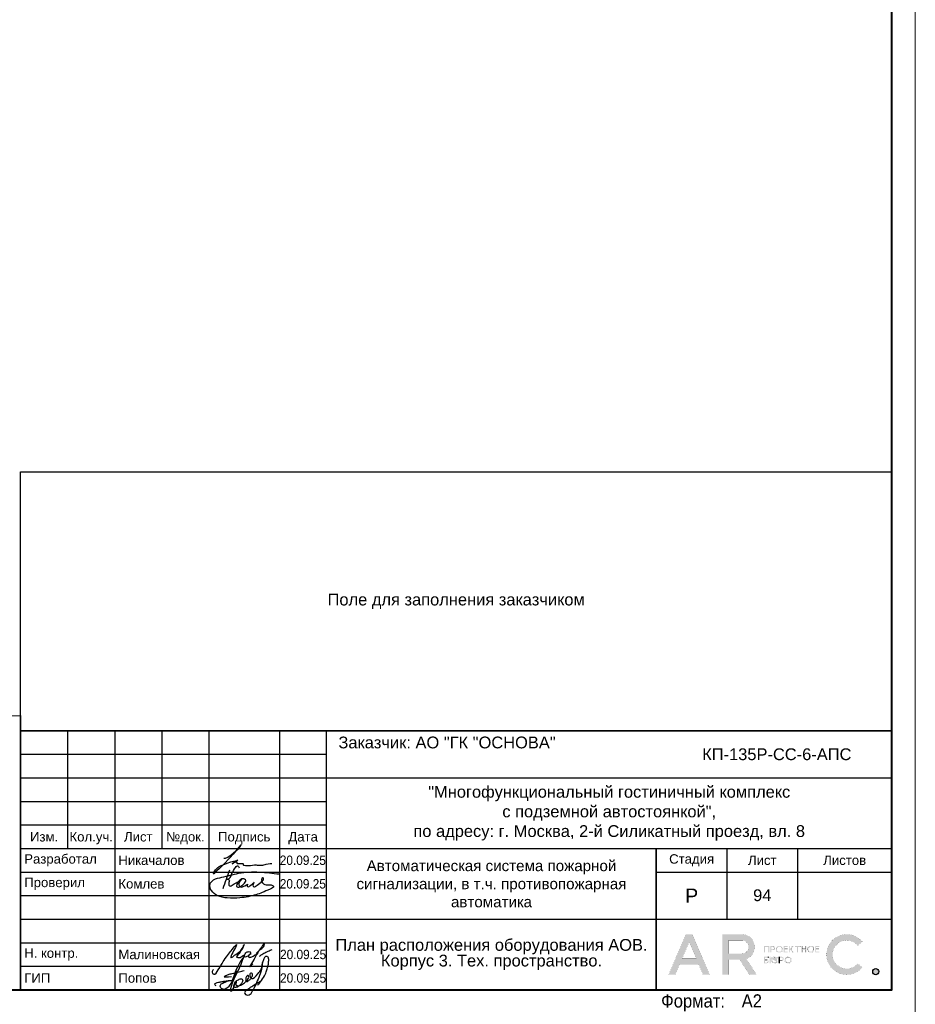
# Model space of a CAD drawing. Header units: millimetres. Extents: x -195178 to 1761886, y 140622 to 301105.
# Tile 103 of 131: x 1059590 to 1078609, y 224498 to 245401. Entities that reach past the tile are written whole.
import ezdxf
from ezdxf.enums import TextEntityAlignment as Align

# ---------------------------------------------------------------- set-up
doc = ezdxf.new("R2010")
doc.units = ezdxf.units.MM
doc.layers.get('Defpoints').update_dxf_attribs({"color": 252})
for name, color, linetype, lineweight in [('DB CP Оформление', 7, 'Continuous', 25), ('Охрана входов', 252, 'Continuous', 30), ('Рамка', 7, 'Continuous', 18)]:
    doc.layers.add(name, color=color, linetype=linetype, lineweight=lineweight)
doc.layers.add('DB CP Подписи', color=7, linetype='Continuous', lineweight=25, true_color=0x0a45f5)
doc.layers.add('Автоматика', color=1, linetype='Continuous')
doc.layers.add('формат', color=250, linetype='Continuous')
doc.styles.add('Arial', font='arial.ttf', dxfattribs={"width": 0.9, "height": 699.9999999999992})
doc.styles.add('CP.Text', font='arial.ttf')
doc.styles.add('CP.Text дата', font='arial.ttf', dxfattribs={"width": 0.9})

# ---------------------------------------------------------------- blocks, each defined once
blk = doc.blocks.new('*U29')
at = {"color": 0, "lineweight": 0}
blk.add_lwpolyline([(-594, 4.393872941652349e-15), (6.661338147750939e-14, 6.661338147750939e-14), (3.331937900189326e-14, 420.0000000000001), (-594.0000000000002, 420.0000000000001)], close=True, dxfattribs=at)
at = {"lineweight": 40}
blk.add_lwpolyline([(-574, 5.000000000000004), (-4.999999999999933, 5.000000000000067), (-4.999999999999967, 415.0000000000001), (-574.0000000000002, 415.0000000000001)], close=True, dxfattribs=at)
at = {"style": 'Arial', "width": 0.9}
blk.add_text('Формат:', height=2.8, dxfattribs=at).set_placement((-53.97311837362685, 1.250000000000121))
at = {"style": 'Arial', "width": 0.9, "flags": 8}
blk.add_attdef('FORMAT', (-36.87188609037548, 1.257088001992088), '', height=2.8, dxfattribs=at)
blk = doc.blocks.new('Попов')
at = {"layer": 'DB CP Подписи', "color": 160, "true_color": 0x0a45f5}
for points in [[(7.394956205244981, 7.032094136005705), (4.284556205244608, 0.8400941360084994), (3.982156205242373, 0.4944941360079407), (3.665356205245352, 0.2583778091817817), (3.190156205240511, 0.09837780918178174), (2.801356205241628, 0.2064941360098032), (2.509696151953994, 0.451294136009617), (2.383756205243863, 0.7680941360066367), (2.429696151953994, 0.9984941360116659), (2.62855620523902, 1.243294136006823), (3.319756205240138, 1.603294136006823), (3.895756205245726, 1.848094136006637), (4.370956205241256, 1.992094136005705), (4.918156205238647, 1.992094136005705)], [(7.394956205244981, 7.032094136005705), (6.962956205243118, 6.427294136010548), (4.918156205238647, 1.992094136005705)], [(8.094156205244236, 0.03369413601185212), (8.828556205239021, 0.5520941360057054), (9.980556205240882, 1.272094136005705), (10.85895620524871, 1.761694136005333), (10.41255620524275, 1.084894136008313), (11.57895620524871, 2.611294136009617), (12.16935620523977, 3.84969413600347), (12.471756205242, 4.713694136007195), (12.629696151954, 5.419294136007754), (12.689696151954, 6.2400941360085), (12.54375620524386, 6.945694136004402), (12.34215620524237, 7.075294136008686), (12.03975620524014, 7.075294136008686), (11.64969615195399, 6.6000941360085), (11.379696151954, 5.779294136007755), (11.21895620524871, 4.728094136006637), (10.72935620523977, 3.014494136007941), (9.418956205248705, 0.0336941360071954)], [(5.979696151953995, 4.069175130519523), (4.859696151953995, -0.1216221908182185), (5.311356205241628, 0.624094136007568), (5.311356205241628, 0.8688941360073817), (5.624396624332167, 1.697142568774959), (6.247356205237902, 2.150494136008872), (6.650556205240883, 2.323294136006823), (6.909756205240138, 2.323294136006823), (7.125756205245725, 2.150494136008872), (7.125756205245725, 1.747294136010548), (6.82335620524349, 1.243294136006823), (6.333756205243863, 0.7968941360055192), (5.714556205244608, 0.5088941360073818), (5.412156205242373, 0.5952941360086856), (5.49855620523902, 1.286494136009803), (5.817585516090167, 1.879286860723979), (5.714556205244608, 1.286494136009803), (5.829756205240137, 0.9552941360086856), (6.146556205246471, 0.8832941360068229), (6.794556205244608, 1.012894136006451), (7.528956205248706, 1.459294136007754), (8.119356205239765, 2.064094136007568), (8.407356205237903, 2.510494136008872), (8.407356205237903, 2.899294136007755), (8.320956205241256, 3.028894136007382), (8.090556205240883, 2.956894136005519), (7.816956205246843, 2.366494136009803), (7.816956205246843, 1.963294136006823), (7.989756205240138, 1.776094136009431), (8.364156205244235, 1.891294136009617), (8.82495620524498, 2.323294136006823), (9.055356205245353, 2.697694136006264), (9.271356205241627, 3.302494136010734), (9.012156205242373, 3.561694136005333), (8.882556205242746, 3.561694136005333), (8.709696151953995, 3.3600941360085), (8.709696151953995, 2.978377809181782), (9.039696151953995, 2.408377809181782), (10.349696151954, 3.378377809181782), (11.11969615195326, 4.410259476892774), (11.27818451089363, 5.133235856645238), (11.35539592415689, 5.654323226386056), (11.38831620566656, 5.819447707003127), (11.35539592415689, 5.654323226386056)], [(3.521356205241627, 2.971294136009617), (3.294445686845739, 2.859738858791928), (4.789696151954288, 2.859738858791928)], [(3.521356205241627, 2.971294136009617), (4.126156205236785, 3.244894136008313), (4.932556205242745, 3.475294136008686), (6.444556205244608, 3.835294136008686), (7.495756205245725, 4.080094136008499)], [(1.534156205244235, 0.8688941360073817), (1.303756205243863, 1.041694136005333), (1.217356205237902, 1.214494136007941), (1.447756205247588, 1.416094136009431), (2.038156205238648, 1.603294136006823), (2.815756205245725, 1.761694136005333), (3.506956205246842, 1.876894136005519), (4.357209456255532, 1.989153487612), (4.918156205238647, 1.992094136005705)]]:
    blk.add_spline(points, degree=3, dxfattribs=at)
at = {"layer": 'DB CP Подписи'}
blk.add_spline([(8.094156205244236, 0.03369413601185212), (7.791756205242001, -0.2544480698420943), (7.618956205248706, -0.4847058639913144), (7.618956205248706, -0.8015058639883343), (7.950156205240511, -1.060705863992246), (8.569356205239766, -1.060705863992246), (8.943756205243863, -0.7583058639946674), (9.116556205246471, -0.4991058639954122), (9.418956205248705, 0.0336941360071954)], degree=3, dxfattribs=at)
blk = doc.blocks.new('A$Cf51998ab')
at = {"layer": 'DB CP Подписи'}
for points in [[(2.024743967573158, 7.175397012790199), (0.02474396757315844, 3.175397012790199), (2.524743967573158, 0.1753970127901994), (9.524743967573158, 6.675397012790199), (17.02474396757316, 19.1753970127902), (23.52474396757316, 28.6753970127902), (29.02474396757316, 35.6753970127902), (35.52474396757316, 43.6753970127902), (36.52474396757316, 44.6753970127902), (30.02474396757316, 30.6753970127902), (28.52474396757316, 26.1753970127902), (28.52474396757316, 25.1753970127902), (31.52474396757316, 26.6753970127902), (36.02474396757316, 30.1753970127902), (43.52474396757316, 36.1753970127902), (45.52474396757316, 39.1753970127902), (47.52474396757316, 42.6753970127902), (47.52474396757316, 43.1753970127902), (48.02474396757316, 44.1753970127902), (40.52474396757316, 31.1753970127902), (37.52474396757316, 25.6753970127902), (40.52474396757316, 25.1753970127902), (47.02474396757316, 28.6753970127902), (47.52474396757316, 29.1753970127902)], [(66.52474396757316, 31.6753970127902), (75.02474396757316, 39.1753970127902), (79.02474396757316, 43.6753970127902), (79.52474396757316, 46.6753970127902), (75.02474396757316, 41.6753970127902), (69.02474396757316, 32.6753970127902), (61.02474396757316, 18.6753970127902), (57.02474396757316, 11.6753970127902), (61.52474396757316, 15.6753970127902)], [(57.52474396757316, 34.1753970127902), (54.52474396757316, 34.1753970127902), (50.02474396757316, 31.1753970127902), (49.52474396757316, 26.1753970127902), (54.02474396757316, 27.6753970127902), (56.02474396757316, 29.1753970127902), (58.02474396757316, 33.1753970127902), (57.52474396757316, 34.1753970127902)], [(59.02474396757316, 30.6753970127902), (55.49455854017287, 28.71229258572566), (55.52474396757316, 25.6753970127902), (57.52474396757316, 25.6753970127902), (62.02474396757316, 27.6753970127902), (65.02474396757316, 29.6753970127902), (65.52474396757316, 30.1753970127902)], [(71.80259313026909, 27.23596012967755), (75.18207571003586, 30.02247973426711), (81.43411698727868, 33.40007838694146), (87.77064376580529, 36.27103771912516), (91.06563812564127, 37.45319772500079)]]:
    blk.add_spline(points, degree=3, dxfattribs=at)
blk = doc.blocks.new('Лого')
at = {"layer": 'DB CP Оформление'}
h = blk.add_hatch(color=0, dxfattribs=at)
edge = h.paths.add_edge_path()
edge.add_line((-3.149615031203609, 491.8564630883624), (-2.145539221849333, 491.0307320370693))
edge.add_arc((-5.466713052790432, 493.7619962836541), 4.300000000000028, 39.43316774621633, 320.5668322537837, ccw=False)
edge.add_line((-2.145539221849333, 496.4932605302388), (-3.149615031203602, 495.6675294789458))
edge.add_arc((-5.466713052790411, 493.7619962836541), 3.000000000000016, 39.43316774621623, 320.5668322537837)
edge = h.paths.add_edge_path()
edge.add_arc((0.7039796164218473, 490.1453402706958), 0.65, 0, 360)
h.paths.add_polyline_path([(-38.91856638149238, 496.3972109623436), (-37.43639440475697, 492.9290438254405), (-40.40073835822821, 492.9290438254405)], flags=16)
edge = h.paths.add_edge_path(flags=16)
edge.add_line((-30.56831019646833, 493.9825875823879), (-27.63778042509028, 493.9825875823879))
edge.add_arc((-27.63778042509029, 495.2825875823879), 1.299999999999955, 270.0000000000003, 360.0000000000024)
edge.add_line((-26.33778042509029, 495.2825875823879), (-26.33778042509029, 495.4512324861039))
edge.add_arc((-27.63778042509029, 495.4512324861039), 1.300000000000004, 359.9999999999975, 449.9999999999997)
edge.add_line((-27.63778042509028, 496.7512324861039), (-30.56831019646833, 496.7512324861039))
edge.add_line((-30.56831019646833, 496.7512324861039), (-30.56831019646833, 493.9825875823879))
h.paths.add_polyline_path([(-35.9689509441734, 489.4953402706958), (-36.88082038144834, 491.6290438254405), (-40.956312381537, 491.6290438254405), (-41.8681818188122, 489.4953402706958), (-43.28192242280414, 489.4953402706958), (-39.6254366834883, 498.0512324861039), (-38.21169607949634, 498.0512324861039), (-34.55521034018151, 489.4953402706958)])
edge = h.paths.add_edge_path()
edge.add_line((-30.56831019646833, 489.4953402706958), (-31.86831019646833, 489.4953402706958))
edge.add_line((-31.86831019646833, 489.4953402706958), (-31.86831019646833, 498.0512324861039))
edge.add_line((-31.86831019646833, 498.0512324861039), (-27.63778042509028, 498.0512324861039))
edge.add_arc((-27.63778042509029, 495.4512324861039), 2.600000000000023, 0, 89.99999999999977, ccw=False)
edge.add_line((-25.03778042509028, 495.4512324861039), (-25.03778042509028, 495.2825875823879))
edge.add_arc((-27.63778042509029, 495.2825875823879), 2.600000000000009, -70.23716168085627, 0, ccw=False)
edge.add_line((-26.75864866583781, 492.8357268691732), (-24.6131234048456, 489.4953402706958))
edge.add_line((-24.6131234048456, 489.4953402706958), (-26.15818166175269, 489.4953402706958))
edge.add_line((-26.15818166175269, 489.4953402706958), (-28.20534579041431, 492.6825875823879))
edge.add_line((-28.20534579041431, 492.6825875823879), (-30.56831019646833, 492.6825875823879))
edge.add_line((-30.56831019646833, 492.6825875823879), (-30.56831019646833, 489.4953402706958))
edge = h.paths.add_edge_path(flags=16)
edge.add_line((-21.27053753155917, 492.6928723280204), (-21.27053753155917, 492.5228723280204))
edge.add_arc((-20.82053753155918, 492.5228723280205), 0.4499999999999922, 180.0000000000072, 270.0000000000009)
edge.add_line((-20.82053753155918, 492.0728723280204), (-20.69150461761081, 492.0728723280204))
edge.add_arc((-20.6915046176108, 492.5228723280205), 0.4500000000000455, 269.9999999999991, 359.9999999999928)
edge.add_line((-20.24150461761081, 492.5228723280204), (-20.24150461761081, 492.6928723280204))
edge.add_arc((-20.69150461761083, 492.6928723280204), 0.4500000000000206, 0, 89.99999999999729)
edge.add_line((-20.69150461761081, 493.1428723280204), (-20.82053753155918, 493.1428723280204))
edge.add_arc((-20.82053753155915, 492.6928723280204), 0.4500000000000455, 90.00000000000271, 180)
edge = h.paths.add_edge_path(flags=17)
edge.add_line((-21.62964566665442, 491.9228723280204), (-21.62964566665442, 492.5328723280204))
edge.add_line((-21.62964566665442, 492.5328723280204), (-21.45053753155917, 492.5328723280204))
edge.add_line((-21.45053753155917, 492.5328723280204), (-21.45053753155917, 492.5228723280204))
edge.add_arc((-20.85053753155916, 492.5228723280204), 0.6000000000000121, 180, 269.999999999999)
edge.add_line((-20.85053753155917, 491.9228723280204), (-20.66150461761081, 491.9228723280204))
edge.add_arc((-20.66150461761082, 492.5228723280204), 0.6000000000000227, 270.000000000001, 360)
edge.add_line((-20.06150461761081, 492.5228723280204), (-20.06150461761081, 492.6928723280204))
edge.add_arc((-20.66150461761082, 492.6928723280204), 0.6000000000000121, 0, 89.99999999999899)
edge.add_line((-20.66150461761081, 493.2928723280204), (-20.85053753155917, 493.2928723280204))
edge.add_arc((-20.85053753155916, 492.6928723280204), 0.6000000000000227, 90.00000000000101, 180)
edge.add_line((-21.45053753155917, 492.6928723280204), (-21.45053753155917, 492.6828723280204))
edge.add_line((-21.45053753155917, 492.6828723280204), (-21.62964566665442, 492.6828723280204))
edge.add_line((-21.62964566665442, 492.6828723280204), (-21.62964566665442, 493.2928723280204))
edge.add_line((-21.62964566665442, 493.2928723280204), (-21.80964566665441, 493.2928723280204))
edge.add_line((-21.80964566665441, 493.2928723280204), (-21.80964566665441, 491.9228723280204))
edge.add_line((-21.80964566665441, 491.9228723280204), (-21.62964566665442, 491.9228723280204))
edge = h.paths.add_edge_path(flags=16)
edge.add_line((-18.44160413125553, 492.6928723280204), (-18.44160413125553, 492.5228723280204))
edge.add_arc((-17.99160413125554, 492.5228723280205), 0.4499999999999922, 180.0000000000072, 270.0000000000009)
edge.add_line((-17.99160413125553, 492.0728723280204), (-17.86257121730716, 492.0728723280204))
edge.add_arc((-17.86257121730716, 492.5228723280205), 0.4500000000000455, 269.9999999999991, 359.9999999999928)
edge.add_line((-17.41257121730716, 492.5228723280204), (-17.41257121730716, 492.6928723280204))
edge.add_arc((-17.86257121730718, 492.6928723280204), 0.4500000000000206, 0, 89.99999999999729)
edge.add_line((-17.86257121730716, 493.1428723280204), (-17.99160413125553, 493.1428723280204))
edge.add_arc((-17.99160413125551, 492.6928723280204), 0.4500000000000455, 90.00000000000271, 180)
edge = h.paths.add_edge_path()
edge.add_line((-18.62160413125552, 492.6928723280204), (-18.62160413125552, 492.5228723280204))
edge.add_arc((-18.02160413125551, 492.5228723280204), 0.6000000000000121, 180, 269.999999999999)
edge.add_line((-18.02160413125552, 491.9228723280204), (-17.83257121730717, 491.9228723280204))
edge.add_arc((-17.83257121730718, 492.5228723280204), 0.6000000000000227, 270.000000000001, 360)
edge.add_line((-17.23257121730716, 492.5228723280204), (-17.23257121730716, 492.6928723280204))
edge.add_arc((-17.83257121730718, 492.6928723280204), 0.6000000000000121, 0, 89.99999999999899)
edge.add_line((-17.83257121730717, 493.2928723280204), (-18.02160413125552, 493.2928723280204))
edge.add_arc((-18.02160413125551, 492.6928723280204), 0.6000000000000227, 90.00000000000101, 180)
edge = h.paths.add_edge_path(flags=16)
edge.add_line((-13.61226025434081, 494.9777851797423), (-13.61226025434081, 494.8077851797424))
edge.add_arc((-13.16226025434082, 494.8077851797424), 0.4499999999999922, 180.0000000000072, 270.0000000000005)
edge.add_line((-13.16226025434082, 494.3577851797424), (-13.03322734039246, 494.3577851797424))
edge.add_arc((-13.03322734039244, 494.8077851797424), 0.4500000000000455, 269.9999999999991, 359.9999999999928)
edge.add_line((-12.58322734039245, 494.8077851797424), (-12.58322734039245, 494.9777851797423))
edge.add_arc((-13.03322734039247, 494.9777851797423), 0.4500000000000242, 0, 89.99999999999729)
edge.add_line((-13.03322734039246, 495.4277851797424), (-13.16226025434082, 495.4277851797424))
edge.add_arc((-13.16226025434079, 494.9777851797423), 0.4500000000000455, 90.00000000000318, 180)
edge = h.paths.add_edge_path()
edge.add_line((-13.79226025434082, 494.9777851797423), (-13.79226025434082, 494.8077851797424))
edge.add_arc((-13.19226025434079, 494.8077851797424), 0.6000000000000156, 180, 269.9999999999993)
edge.add_line((-13.19226025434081, 494.2077851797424), (-13.00322734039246, 494.2077851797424))
edge.add_arc((-13.00322734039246, 494.8077851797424), 0.6000000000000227, 270.000000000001, 360)
edge.add_line((-12.40322734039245, 494.8077851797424), (-12.40322734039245, 494.9777851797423))
edge.add_arc((-13.00322734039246, 494.9777851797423), 0.6000000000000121, 0, 89.99999999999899)
edge.add_line((-13.00322734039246, 495.5777851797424), (-13.19226025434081, 495.5777851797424))
edge.add_arc((-13.19226025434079, 494.9777851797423), 0.6000000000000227, 90.00000000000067, 180)
edge = h.paths.add_edge_path(flags=16)
edge.add_line((-20.28705089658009, 494.9777851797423), (-20.28705089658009, 494.8077851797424))
edge.add_arc((-19.8370508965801, 494.8077851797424), 0.4499999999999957, 180.0000000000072, 270.0000000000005)
edge.add_line((-19.83705089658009, 494.3577851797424), (-19.70801798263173, 494.3577851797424))
edge.add_arc((-19.70801798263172, 494.8077851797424), 0.4500000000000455, 269.9999999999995, 359.9999999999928)
edge.add_line((-19.25801798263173, 494.8077851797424), (-19.25801798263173, 494.9777851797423))
edge.add_arc((-19.70801798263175, 494.9777851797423), 0.4500000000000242, 0, 89.99999999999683)
edge.add_line((-19.70801798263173, 495.4277851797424), (-19.83705089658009, 495.4277851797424))
edge.add_arc((-19.83705089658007, 494.9777851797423), 0.4500000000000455, 90.00000000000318, 180)
edge = h.paths.add_edge_path()
edge.add_line((-20.46705089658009, 494.9777851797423), (-20.46705089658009, 494.8077851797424))
edge.add_arc((-19.86705089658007, 494.8077851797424), 0.6000000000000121, 180, 269.999999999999)
edge.add_line((-19.86705089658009, 494.2077851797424), (-19.67801798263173, 494.2077851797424))
edge.add_arc((-19.67801798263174, 494.8077851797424), 0.6000000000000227, 270.000000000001, 360)
edge.add_line((-19.07801798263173, 494.8077851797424), (-19.07801798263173, 494.9777851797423))
edge.add_arc((-19.67801798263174, 494.9777851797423), 0.6000000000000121, 0, 89.99999999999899)
edge.add_line((-19.67801798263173, 495.5777851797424), (-19.86705089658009, 495.5777851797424))
edge.add_arc((-19.86705089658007, 494.9777851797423), 0.6000000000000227, 90.00000000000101, 180)
edge = h.paths.add_edge_path(flags=16)
edge.add_arc((-19.22667760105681, 492.7878723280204), 0.1800000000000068, 270.0000000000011, 360)
edge.add_line((-19.04667760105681, 492.7878723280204), (-19.0466776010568, 492.9328723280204))
edge.add_arc((-19.22667760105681, 492.9328723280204), 0.1800000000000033, 0, 89.99999999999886)
edge.add_line((-19.2266776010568, 493.1128723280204), (-19.63443714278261, 493.1128723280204))
edge.add_line((-19.63443714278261, 493.1128723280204), (-19.6344371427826, 492.6078723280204))
edge.add_line((-19.6344371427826, 492.6078723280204), (-19.22667760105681, 492.6078723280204))
edge = h.paths.add_edge_path()
edge.add_line((-19.63443714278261, 491.9228723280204), (-19.81443714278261, 491.9228723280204))
edge.add_line((-19.81443714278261, 491.9228723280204), (-19.81443714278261, 493.2928723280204))
edge.add_line((-19.81443714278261, 493.2928723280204), (-19.2266776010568, 493.2928723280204))
edge.add_arc((-19.2266776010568, 492.9328723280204), 0.3600000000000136, 0, 89.99999999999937, ccw=False)
edge.add_line((-18.8666776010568, 492.9328723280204), (-18.86667760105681, 492.7878723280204))
edge.add_arc((-19.22667760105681, 492.7878723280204), 0.3600000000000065, -89.99999999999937, 0, ccw=False)
edge.add_line((-19.22667760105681, 492.4278723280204), (-19.63443714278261, 492.4278723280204))
edge.add_line((-19.63443714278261, 492.4278723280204), (-19.63443714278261, 491.9228723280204))
edge = h.paths.add_edge_path(flags=16)
edge.add_line((-22.41432519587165, 492.0728723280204), (-22.81592550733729, 492.0728723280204))
edge.add_line((-22.81592550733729, 492.0728723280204), (-22.81592550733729, 492.5700955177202))
edge.add_line((-22.81592550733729, 492.5700955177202), (-22.41432519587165, 492.5700955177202))
edge.add_arc((-22.41432519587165, 492.3900955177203), 0.17999999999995, -1.807620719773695e-11, 89.99999999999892, ccw=False)
edge.add_line((-22.23432519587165, 492.3900955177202), (-22.23432519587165, 492.2528723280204))
edge.add_arc((-22.41432519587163, 492.2528723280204), 0.1799999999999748, -90.00000000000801, 0, ccw=False)
h.paths.add_polyline_path([(-16.95626591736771, 495.5777851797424), (-17.51223811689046, 494.9677851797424), (-17.55459530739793, 494.9677851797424), (-17.55459530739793, 495.5777851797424), (-17.73459530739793, 495.5777851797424), (-17.73459530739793, 494.2077851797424), (-17.55459530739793, 494.2077851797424), (-17.55459530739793, 494.8177851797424), (-17.47826675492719, 494.8177851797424), (-16.92229455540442, 494.2077851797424), (-16.67874821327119, 494.2077851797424), (-17.32006333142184, 494.9114214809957), (-16.71271957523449, 495.5777851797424)])
edge = h.paths.add_edge_path()
edge.add_line((-22.10894538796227, 493.1128723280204), (-22.8159255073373, 493.1128723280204))
edge.add_line((-22.8159255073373, 493.1128723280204), (-22.81592550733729, 492.7200955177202))
edge.add_line((-22.81592550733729, 492.7200955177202), (-22.41432519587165, 492.7200955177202))
edge.add_arc((-22.41432519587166, 492.3600955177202), 0.3600000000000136, 0, 89.99999999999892, ccw=False)
edge.add_line((-22.05432519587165, 492.3600955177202), (-22.05432519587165, 492.2828723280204))
edge.add_arc((-22.41432519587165, 492.2828723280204), 0.3600000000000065, -89.99999999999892, 0, ccw=False)
edge.add_line((-22.41432519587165, 491.9228723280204), (-23.01592550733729, 491.9228723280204))
edge.add_line((-23.01592550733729, 491.9228723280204), (-23.01592550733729, 493.2928723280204))
edge.add_line((-23.01592550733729, 493.2928723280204), (-22.10894538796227, 493.2928723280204))
edge.add_line((-22.10894538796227, 493.2928723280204), (-22.10894538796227, 493.1128723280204))
h.paths.add_polyline_path([(-15.99401623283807, 495.3977851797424), (-16.45775531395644, 495.3977851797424), (-16.45775531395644, 495.5777851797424), (-15.35027715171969, 495.5777851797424), (-15.35027715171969, 495.3977851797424), (-15.81401623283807, 495.3977851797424), (-15.81401623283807, 494.2077851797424), (-15.99401623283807, 494.2077851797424)])
h.paths.add_polyline_path([(-14.219327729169, 494.9827851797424), (-14.219327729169, 495.5777851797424), (-14.039327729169, 495.5777851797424), (-14.039327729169, 494.2077851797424), (-14.219327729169, 494.2077851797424), (-14.219327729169, 494.8027851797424), (-14.92320967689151, 494.8027851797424), (-14.92320967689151, 494.2077851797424), (-15.10320967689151, 494.2077851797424), (-15.10320967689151, 495.5777851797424), (-14.92320967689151, 495.5777851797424), (-14.92320967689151, 494.9827851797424)])
h.paths.add_polyline_path([(-11.97615986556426, 494.8027851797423), (-11.97615986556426, 494.3877851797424), (-11.30687213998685, 494.3877851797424), (-11.30687213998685, 494.2077851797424), (-12.15615986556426, 494.2077851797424), (-12.15615986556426, 495.5777851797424), (-11.30687213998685, 495.5777851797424), (-11.30687213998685, 495.3977851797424), (-11.97615986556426, 495.3977851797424), (-11.97615986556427, 494.9827851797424), (-11.34484040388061, 494.9827851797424), (-11.34484040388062, 494.8027851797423)])
edge = h.paths.add_edge_path(flags=16)
edge.add_arc((-21.07411837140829, 495.0727851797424), 0.1800000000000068, 270.0000000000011, 360)
edge.add_line((-20.89411837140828, 495.0727851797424), (-20.89411837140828, 495.2177851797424))
edge.add_arc((-21.07411837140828, 495.2177851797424), 0.1800000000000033, 0, 89.99999999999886)
edge.add_line((-21.07411837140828, 495.3977851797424), (-21.48187791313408, 495.3977851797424))
edge.add_line((-21.48187791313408, 495.3977851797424), (-21.48187791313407, 494.8927851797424))
edge.add_line((-21.48187791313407, 494.8927851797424), (-21.07411837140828, 494.8927851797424))
h.paths.add_polyline_path([(-22.81592550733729, 494.2077851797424), (-23.01592550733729, 494.2077851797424), (-23.01592550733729, 495.5777851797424), (-21.90894538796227, 495.5777851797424), (-21.90894538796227, 494.2077851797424), (-22.10894538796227, 494.2077851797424), (-22.10894538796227, 495.3977851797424), (-22.81592550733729, 495.3977851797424)])
h.paths.add_polyline_path([(-18.65095050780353, 494.8027851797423), (-18.65095050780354, 494.3877851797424), (-17.98166278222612, 494.3877851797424), (-17.98166278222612, 494.2077851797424), (-18.83095050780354, 494.2077851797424), (-18.83095050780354, 495.5777851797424), (-17.98166278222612, 495.5777851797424), (-17.98166278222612, 495.3977851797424), (-18.65095050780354, 495.3977851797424), (-18.65095050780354, 494.9827851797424), (-18.01963104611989, 494.9827851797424), (-18.01963104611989, 494.8027851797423)])
edge = h.paths.add_edge_path()
edge.add_line((-21.48187791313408, 494.2077851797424), (-21.66187791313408, 494.2077851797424))
edge.add_line((-21.66187791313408, 494.2077851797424), (-21.66187791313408, 495.5777851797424))
edge.add_line((-21.66187791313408, 495.5777851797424), (-21.07411837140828, 495.5777851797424))
edge.add_arc((-21.07411837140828, 495.2177851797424), 0.3600000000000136, 0, 89.99999999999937, ccw=False)
edge.add_line((-20.71411837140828, 495.2177851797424), (-20.71411837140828, 495.0727851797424))
edge.add_arc((-21.07411837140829, 495.0727851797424), 0.3600000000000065, -89.99999999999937, 0, ccw=False)
edge.add_line((-21.07411837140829, 494.7127851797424), (-21.48187791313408, 494.7127851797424))
edge.add_line((-21.48187791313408, 494.7127851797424), (-21.48187791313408, 494.2077851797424))
edge = h.paths.add_edge_path()
edge.add_line((-19.81443714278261, 493.2928723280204), (-19.81443714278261, 491.9228723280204))
edge.add_line((-22.10894538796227, 493.2928723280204), (-22.10894538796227, 493.1128723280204))
at = {"layer": 'DB CP Оформление', "color": 0}
for p, q in [((-22.10894538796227, 493.2928723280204), (-22.10894538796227, 493.1128723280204)), ((-19.81443714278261, 493.2928723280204), (-19.81443714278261, 491.9228723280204))]:
    blk.add_line(p, q, dxfattribs=at)
at = {"layer": 'DB CP Оформление', "color": 0, "const_width": 0.01}
for points in [[(-35.9689509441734, 489.4953402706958), (-36.88082038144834, 491.6290438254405), (-40.956312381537, 491.6290438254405), (-41.8681818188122, 489.4953402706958), (-43.28192242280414, 489.4953402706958), (-39.6254366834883, 498.0512324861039), (-38.21169607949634, 498.0512324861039), (-34.55521034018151, 489.4953402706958)], [(-38.91856638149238, 496.3972109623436), (-37.43639440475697, 492.9290438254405), (-40.40073835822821, 492.9290438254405)], [(-22.81592550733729, 494.2077851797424), (-23.01592550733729, 494.2077851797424), (-23.01592550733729, 495.5777851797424), (-21.90894538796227, 495.5777851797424), (-21.90894538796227, 494.2077851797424), (-22.10894538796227, 494.2077851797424), (-22.10894538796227, 495.3977851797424), (-22.81592550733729, 495.3977851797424)], [(-18.65095050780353, 494.8027851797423), (-18.65095050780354, 494.3877851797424), (-17.98166278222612, 494.3877851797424), (-17.98166278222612, 494.2077851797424), (-18.83095050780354, 494.2077851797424), (-18.83095050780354, 495.5777851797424), (-17.98166278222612, 495.5777851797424), (-17.98166278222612, 495.3977851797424), (-18.65095050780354, 495.3977851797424), (-18.65095050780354, 494.9827851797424), (-18.01963104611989, 494.9827851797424), (-18.01963104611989, 494.8027851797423)], [(-16.95626591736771, 495.5777851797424), (-17.51223811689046, 494.9677851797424), (-17.55459530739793, 494.9677851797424), (-17.55459530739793, 495.5777851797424), (-17.73459530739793, 495.5777851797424), (-17.73459530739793, 494.2077851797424), (-17.55459530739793, 494.2077851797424), (-17.55459530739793, 494.8177851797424), (-17.47826675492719, 494.8177851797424), (-16.92229455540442, 494.2077851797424), (-16.67874821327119, 494.2077851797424), (-17.32006333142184, 494.9114214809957), (-16.71271957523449, 495.5777851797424)], [(-15.99401623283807, 495.3977851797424), (-16.45775531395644, 495.3977851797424), (-16.45775531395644, 495.5777851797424), (-15.35027715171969, 495.5777851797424), (-15.35027715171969, 495.3977851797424), (-15.81401623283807, 495.3977851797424), (-15.81401623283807, 494.2077851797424), (-15.99401623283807, 494.2077851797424)], [(-14.219327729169, 494.9827851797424), (-14.219327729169, 495.5777851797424), (-14.039327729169, 495.5777851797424), (-14.039327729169, 494.2077851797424), (-14.219327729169, 494.2077851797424), (-14.219327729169, 494.8027851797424), (-14.92320967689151, 494.8027851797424), (-14.92320967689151, 494.2077851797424), (-15.10320967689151, 494.2077851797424), (-15.10320967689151, 495.5777851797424), (-14.92320967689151, 495.5777851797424), (-14.92320967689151, 494.9827851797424)], [(-11.97615986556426, 494.8027851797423), (-11.97615986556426, 494.3877851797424), (-11.30687213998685, 494.3877851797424), (-11.30687213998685, 494.2077851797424), (-12.15615986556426, 494.2077851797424), (-12.15615986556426, 495.5777851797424), (-11.30687213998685, 495.5777851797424), (-11.30687213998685, 495.3977851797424), (-11.97615986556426, 495.3977851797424), (-11.97615986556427, 494.9827851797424), (-11.34484040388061, 494.9827851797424), (-11.34484040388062, 494.8027851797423)]]:
    blk.add_lwpolyline(points, close=True, dxfattribs=at)
for points in [[(-30.56831019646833, 489.4953402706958), (-31.86831019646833, 489.4953402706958), (-31.86831019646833, 498.0512324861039), (-27.63778042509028, 498.0512324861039, -0.414213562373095), (-25.03778042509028, 495.4512324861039), (-25.03778042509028, 495.2825875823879, -0.316436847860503), (-26.75864866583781, 492.8357268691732), (-24.6131234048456, 489.4953402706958), (-26.15818166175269, 489.4953402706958), (-28.20534579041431, 492.6825875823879), (-30.56831019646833, 492.6825875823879)], [(-3.149615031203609, 491.8564630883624), (-2.145539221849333, 491.0307320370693, -2.790346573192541), (-2.145539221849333, 496.4932605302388), (-3.149615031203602, 495.6675294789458, 2.790346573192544)], [(-30.56831019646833, 493.9825875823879), (-27.63778042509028, 493.9825875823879, 0.414213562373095), (-26.33778042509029, 495.2825875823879), (-26.33778042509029, 495.4512324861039, 0.414213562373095), (-27.63778042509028, 496.7512324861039), (-30.56831019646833, 496.7512324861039)], [(-21.48187791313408, 494.2077851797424), (-21.66187791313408, 494.2077851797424), (-21.66187791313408, 495.5777851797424), (-21.07411837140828, 495.5777851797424, -0.4142135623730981), (-20.71411837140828, 495.2177851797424), (-20.71411837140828, 495.0727851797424, -0.4142135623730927), (-21.07411837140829, 494.7127851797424), (-21.48187791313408, 494.7127851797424)], [(-20.46705089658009, 494.9777851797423), (-20.46705089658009, 494.8077851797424, 0.414213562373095), (-19.86705089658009, 494.2077851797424), (-19.67801798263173, 494.2077851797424, 0.414213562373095), (-19.07801798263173, 494.8077851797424), (-19.07801798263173, 494.9777851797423, 0.414213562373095), (-19.67801798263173, 495.5777851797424), (-19.86705089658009, 495.5777851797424, 0.414213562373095)], [(-20.28705089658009, 494.9777851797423), (-20.28705089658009, 494.8077851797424, 0.414213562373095), (-19.83705089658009, 494.3577851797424), (-19.70801798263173, 494.3577851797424, 0.414213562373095), (-19.25801798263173, 494.8077851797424), (-19.25801798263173, 494.9777851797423, 0.414213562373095), (-19.70801798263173, 495.4277851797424), (-19.83705089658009, 495.4277851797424, 0.414213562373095)], [(-13.79226025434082, 494.9777851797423), (-13.79226025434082, 494.8077851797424, 0.414213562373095), (-13.19226025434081, 494.2077851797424), (-13.00322734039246, 494.2077851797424, 0.414213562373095), (-12.40322734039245, 494.8077851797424), (-12.40322734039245, 494.9777851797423, 0.414213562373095), (-13.00322734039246, 495.5777851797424), (-13.19226025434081, 495.5777851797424, 0.414213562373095)], [(-13.61226025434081, 494.9777851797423), (-13.61226025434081, 494.8077851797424, 0.414213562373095), (-13.16226025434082, 494.3577851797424), (-13.03322734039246, 494.3577851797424, 0.414213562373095), (-12.58322734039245, 494.8077851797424), (-12.58322734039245, 494.9777851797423, 0.414213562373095), (-13.03322734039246, 495.4277851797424), (-13.16226025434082, 495.4277851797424, 0.414213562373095)], [(-21.07411837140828, 494.8927851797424, 0.4142135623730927), (-20.89411837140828, 495.0727851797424), (-20.89411837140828, 495.2177851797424, 0.4142135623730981), (-21.07411837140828, 495.3977851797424), (-21.48187791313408, 495.3977851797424), (-21.48187791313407, 494.8927851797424)], [(-22.10894538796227, 493.1128723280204), (-22.8159255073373, 493.1128723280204), (-22.81592550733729, 492.7200955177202), (-22.41432519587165, 492.7200955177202, -0.4142135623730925), (-22.05432519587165, 492.3600955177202), (-22.05432519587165, 492.2828723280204, -0.4142135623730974), (-22.41432519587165, 491.9228723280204), (-23.01592550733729, 491.9228723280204), (-23.01592550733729, 493.2928723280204), (-22.10894538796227, 493.2928723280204)], [(-22.41432519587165, 492.0728723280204), (-22.81592550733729, 492.0728723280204), (-22.81592550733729, 492.5700955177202), (-22.41432519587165, 492.5700955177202, -0.4142135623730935), (-22.23432519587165, 492.3900955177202), (-22.23432519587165, 492.2528723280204, -0.4142135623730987)], [(-21.62964566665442, 491.9228723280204), (-21.62964566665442, 492.5328723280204), (-21.45053753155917, 492.5328723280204), (-21.45053753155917, 492.5228723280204, 0.414213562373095), (-20.85053753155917, 491.9228723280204), (-20.66150461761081, 491.9228723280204, 0.414213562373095), (-20.06150461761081, 492.5228723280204), (-20.06150461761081, 492.6928723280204, 0.414213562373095), (-20.66150461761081, 493.2928723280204), (-20.85053753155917, 493.2928723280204, 0.414213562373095), (-21.45053753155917, 492.6928723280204), (-21.45053753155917, 492.6828723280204), (-21.62964566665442, 492.6828723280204), (-21.62964566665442, 493.2928723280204), (-21.80964566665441, 493.2928723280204), (-21.80964566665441, 491.9228723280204)], [(-21.27053753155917, 492.6928723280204), (-21.27053753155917, 492.5228723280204, 0.414213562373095), (-20.82053753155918, 492.0728723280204), (-20.69150461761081, 492.0728723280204, 0.414213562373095), (-20.24150461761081, 492.5228723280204), (-20.24150461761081, 492.6928723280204, 0.414213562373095), (-20.69150461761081, 493.1428723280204), (-20.82053753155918, 493.1428723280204, 0.414213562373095)], [(-19.63443714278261, 491.9228723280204), (-19.81443714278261, 491.9228723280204), (-19.81443714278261, 493.2928723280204), (-19.2266776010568, 493.2928723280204, -0.4142135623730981), (-18.8666776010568, 492.9328723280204), (-18.86667760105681, 492.7878723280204, -0.4142135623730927), (-19.22667760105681, 492.4278723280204), (-19.63443714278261, 492.4278723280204)], [(-19.22667760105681, 492.6078723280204, 0.4142135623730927), (-19.04667760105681, 492.7878723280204), (-19.0466776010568, 492.9328723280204, 0.4142135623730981), (-19.2266776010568, 493.1128723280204), (-19.63443714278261, 493.1128723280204), (-19.6344371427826, 492.6078723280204)], [(-18.62160413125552, 492.6928723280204), (-18.62160413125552, 492.5228723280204, 0.414213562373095), (-18.02160413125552, 491.9228723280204), (-17.83257121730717, 491.9228723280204, 0.414213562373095), (-17.23257121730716, 492.5228723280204), (-17.23257121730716, 492.6928723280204, 0.414213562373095), (-17.83257121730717, 493.2928723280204), (-18.02160413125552, 493.2928723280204, 0.414213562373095)], [(-18.44160413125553, 492.6928723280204), (-18.44160413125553, 492.5228723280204, 0.414213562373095), (-17.99160413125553, 492.0728723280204), (-17.86257121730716, 492.0728723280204, 0.414213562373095), (-17.41257121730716, 492.5228723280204), (-17.41257121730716, 492.6928723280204, 0.414213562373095), (-17.86257121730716, 493.1428723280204), (-17.99160413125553, 493.1428723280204, 0.414213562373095)]]:
    blk.add_lwpolyline(points, format="xyb", close=True, dxfattribs=at)
at = {"layer": 'DB CP Оформление', "color": 0}
blk.add_circle((0.7039796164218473, 490.1453402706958), 0.65, dxfattribs=at)
at = {"layer": 'Defpoints', "color": 0}
blk.add_lwpolyline([(-45.89650028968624, 501.2732863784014), (4.103499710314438, 501.2732863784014), (4.103499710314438, 486.2732863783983), (-45.89650028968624, 486.2732863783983)], close=True, dxfattribs=at)
blk = doc.blocks.new('A$C5BE547C8')
at = {"layer": 'DB CP Подписи', "color": 160, "true_color": 0x0a45f5}
for points in [[(12.77064067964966, 273.4620631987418), (54.9465189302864, 284.4855278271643), (94.154754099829, 355.2698806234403), (190.2780455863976, 461.4464249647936), (197.8667517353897, 439.9583000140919)], [(553.6754189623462, 292.4671654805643), (541.1363445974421, 294.8536106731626), (543.5881781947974, 221.3447915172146), (618.3679039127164, 188.8783703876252), (688.8570107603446, 181.5274854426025), (702.341915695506, 169.2760206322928), (655.1448083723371, 128.8461685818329), (445.8771119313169, 43.72502877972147), (210.5232081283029, -1.356840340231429), (25.1820216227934, -2.336883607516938), (-119.9528827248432, 30.00445333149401), (-207.229957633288, 105.4676031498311), (-226.8427679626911, 202.491644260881), (-177.8107121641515, 263.2541753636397), (-54.24994114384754, 301.4757719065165), (189.9297362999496, 360.2782164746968), (498.8316938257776, 377.9189649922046), (787.0024744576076, 349.3846527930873)], [(-36.17550682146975, 134.4371501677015), (61.71678818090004, 412.4869762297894)], [(240.4512582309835, 278.160545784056), (216.6761126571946, 242.9138925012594), (193.0570860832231, 200.9501308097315), (214.3763311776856, 163.8837520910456), (260.4151262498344, 165.1061032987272), (324.2741268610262, 195.7046833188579), (317.2758679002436, 178.2197674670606), (323.3993369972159, 165.9803596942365), (371.5122399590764, 186.0879841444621), (421.3747226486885, 228.0517155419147), (401.2547955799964, 186.9622102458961), (414.3764636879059, 162.4833644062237), (464.2389463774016, 183.4652452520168), (539.4700353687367, 247.2851138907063), (556.5207641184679, 274.5734312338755), (553.6754189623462, 292.4671654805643)], [(12.77064067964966, 273.4620631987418), (53.68175455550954, 259.2054039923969), (47.35787273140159, 207.3811667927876), (60.00563637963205, 173.2529950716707), (97.94904722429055, 183.3650324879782)], [(97.94904722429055, 183.3650324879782), (177.0679458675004, 224.8184770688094), (161.8986921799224, 163.5096667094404), (207.1457470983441, 161.4226177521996), (266.314922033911, 204.5548820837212), (296.9437179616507, 255.3396693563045), (253.785020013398, 280.3842265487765), (197.7158576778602, 243.8061435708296), (177.076149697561, 224.897245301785)]]:
    blk.add_spline(points, degree=3, dxfattribs=at)
blk = doc.blocks.new('Никачалов')
blk.add_lwpolyline([(-307.2528087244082, -10.52482762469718), (-266.7209943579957, -10.52482762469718), (-217.2917009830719, 12.19796214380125), (-151.053767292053, 56.65713122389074), (-104.5903002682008, 97.1639252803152), (-42.3079472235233, 148.5397506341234), (-2.762450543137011, 181.1417946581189), (25.90605847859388, 213.7455219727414), (43.7010164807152, 235.4819012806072), (55.56432182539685, 255.2404097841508), (61.49597449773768, 269.0720390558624), (48.64291482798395, 267.0958515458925), (20.96416013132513, 227.5771512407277), (-26.48906123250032, 171.2625404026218), (-43.29770154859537, 147.551656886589), (-106.566372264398, 73.45304175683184), (-171.8145516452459, 1.330614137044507), (-320.1058683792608, -151.8054015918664), (-406.1148320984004, -241.7118334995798), (-487.1818974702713, -312.8461673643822), (-518.8162328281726, -343.4720238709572), (-528.703466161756, -345.4482113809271), (-526.7239574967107, -334.5808633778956), (-516.8401608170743, -316.7968590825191), (-494.0998678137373, -283.2067213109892), (-477.294664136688, -261.4703420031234), (-435.7730954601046, -217.0111729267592), (-400.1831794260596, -188.3598206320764), (-362.6171914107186, -168.6013121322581), (-318.1297963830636, -150.8173078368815), (-234.0969046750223, -118.213580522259), (-154.0195936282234, -90.55032198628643), (-5.728276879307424, -52.01971543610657), (-125.3510846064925, -134.0213973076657), (-130.2929829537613, -133.0333035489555), (-128.316910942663, -131.0571160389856), (-95.39726961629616, -111.8204287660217), (-59.85203000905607, -95.76348443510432), (-27.71938084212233, -87.49177623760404), (-25.77080201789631, -90.41229184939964), (-29.66795968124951, -102.5757764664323), (-30.15252690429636, -110.3610126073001), (-29.17995580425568, -115.7122051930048), (-24.3102270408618, -121.0650810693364), (-17.49535610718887, -123.4974413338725), (-8.24390245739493, -125.9314848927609), (2.468126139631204, -127.3909010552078), (14.15272583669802, -127.3909010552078), (101.7906602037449, -127.3909010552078), (105.0348549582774, -129.2711407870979), (104.8664592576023, -152.815378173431), (110.9218312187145, -158.3651994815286), (128.4246742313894, -163.9133375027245), (156.4780234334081, -166.202617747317), (264.0107071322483, -165.9518068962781), (307.6251938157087, -158.1497378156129), (346.3905716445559, -151.961947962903), (383.8122205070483, -151.961947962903), (403.5351374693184, -158.7119581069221), (436.9152894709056, -161.67118948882), (526.11689822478, -161.927050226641), (598.5373598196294, -138.5208429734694), (676.6111056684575, -125.8742528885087), (713.761259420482, -126.4129070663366)])
blk = doc.blocks.new('ауацуа')
at = {"layer": 'DB CP Оформление'}
for p, q in [((-901444.4389830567, -47611.55045884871), (-882944.4389830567, -47611.55045884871)), ((-901444.4389830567, -53111.55045884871), (-901444.4389830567, -47611.55045884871)), ((-900444.4389830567, -47611.55045884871), (-900444.4389830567, -50111.55045884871)), ((-899444.4389830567, -47611.55045884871), (-899444.4389830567, -53111.55045884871)), ((-898444.4389830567, -47611.55045884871), (-898444.4389830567, -50111.55045884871)), ((-897444.4389830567, -47611.55045884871), (-897444.4389830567, -53111.55045884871)), ((-895944.4389830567, -47611.55045884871), (-895944.4389830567, -53111.55045884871)), ((-894944.4389830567, -53111.55045884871), (-894944.4389830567, -47612.58197722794)), ((-901444.4389830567, -48111.55045884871), (-894944.4389830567, -48111.55045884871)), ((-901444.4389830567, -48611.55045884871), (-894944.4389830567, -48611.55045884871)), ((-894944.4389830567, -48611.55045884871), (-882944.4389830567, -48611.55045884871)), ((-901444.4389830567, -49111.55045884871), (-894944.4389830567, -49111.55045884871)), ((-901444.4389830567, -49611.55045884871), (-894944.4389830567, -49611.55045884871)), ((-901444.4389830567, -50111.55045884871), (-882944.4389830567, -50111.55045884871)), ((-887944.4389830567, -53111.55045884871), (-887944.4389830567, -50111.55045884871)), ((-887944.4389830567, -50111.55045884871), (-887944.4389830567, -53111.55045884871)), ((-886444.4389830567, -50111.55045884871), (-886444.4389830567, -51611.55045884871)), ((-884944.4389830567, -50111.55045884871), (-884944.4389830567, -51611.55045884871)), ((-901444.4389830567, -50611.55045884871), (-894944.4389830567, -50611.55045884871)), ((-887944.4389830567, -50611.55045884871), (-882944.4389830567, -50611.55045884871)), ((-901444.4389830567, -51111.55045884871), (-894944.4389830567, -51111.55045884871)), ((-901444.4389830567, -51611.55045884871), (-894944.4389830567, -51611.55045884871)), ((-894944.4389830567, -51611.55045884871), (-882944.4389830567, -51611.55045884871)), ((-901444.4389830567, -52111.55045884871), (-894944.4389830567, -52111.55045884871)), ((-901444.4389830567, -52611.55045884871), (-894944.4389830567, -52611.55045884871)), ((-901444.4389830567, -53111.55045884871), (-882944.4389830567, -53111.55045884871))]:
    blk.add_line(p, q, dxfattribs=at)
at = {"layer": 'DB CP Оформление', "ltscale": 100}
blk.add_line((-882944.4389830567, -53111.55045884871), (-882944.4389830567, -47611.55045884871), dxfattribs=at)
at = {"layer": 'DB CP Оформление'}
blk.add_lwpolyline([(-887944.4389830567, -51611.55045884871), (-882944.4389830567, -51611.55045884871), (-882944.4389830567, -53111.55045884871), (-887944.4389830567, -53111.55045884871)], close=True, dxfattribs=at)
at = {"layer": 'DB CP Оформление', "color": 0, "xscale": 100, "yscale": 100, "zscale": 100}
blk.add_blockref('Лого', (-883354.7889540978, -101738.8790966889), dxfattribs=at)
at = {"layer": 'DB CP Подписи'}
blk.add_blockref('Никачалов', (-896824.2117446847, -50303.85781468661), dxfattribs=at)
at = {"layer": 'DB CP Подписи', "color": 160, "true_color": 0x0a45f5, "xscale": 1.445624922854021, "yscale": 1.445624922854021, "zscale": 1.445624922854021}
blk.add_blockref('A$C5BE547C8', (-897091.0831624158, -51157.1531102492), dxfattribs=at)
at = {"layer": 'DB CP Подписи'}
for name, p, xscale, yscale, zscale in [('A$Cf51998ab', (-897379.3541802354, -52782.28930560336), 14.0625, 14.0625, 14.0625), ('Попов', (-897444.4389830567, -53111.55045884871), 100, 100, 100)]:
    blk.add_blockref(name, p, dxfattribs=dict(at, xscale=xscale, yscale=yscale, zscale=zscale))
at = {"layer": 'DB CP Оформление', "style": 'CP.Text'}
for s, p in [('Изм.', (-900944.4389830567, -49861.55045884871)), ('Кол.уч.', (-899944.4389830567, -49861.55045884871)), ('Лист', (-898944.4389830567, -49861.55045884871)), ('№док.', (-897944.4389830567, -49861.55045884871)), ('Подпись', (-896694.4389830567, -49861.55045884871)), ('Дата', (-895444.4389830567, -49861.55045884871))]:
    blk.add_text(s, height=200, dxfattribs=at).set_placement(p, align=Align.MIDDLE_CENTER)
at = {"layer": 'DB CP Оформление'}
for s, insert, char_height, width, attachment_point, style in [('\\pxi1,t1;Заказчик: АО "ГК "ОСНОВА"', (-894944.4389830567, -47861.55045884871), 250, 8500, 4, 'CP.Text'), ('КП-135Р-СС-6-АПС', (-886970.4668877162, -48111.55045884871), 250, 3500.000000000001, 4, 'CP.Text'), ('"Многофункциональный гостиничный комплекс ^Jс подземной автостоянкой", \\Pпо адресу: г. Москва, 2-й Силикатный проезд, вл. 8', (-888944.4389830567, -49361.55045884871), 250, 12000, 5, 'CP.Text'), (' Разработал', (-901444.4389830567, -50361.55045884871), 200, 1999.999999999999, 4, 'CP.Text'), (' Никачалов', (-899444.4389830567, -50361.55045884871), 200, 1999.999999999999, 4, 'CP.Text'), ('20.09.25', (-895450.4190462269, -50361.55045884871), 200, 1000, 5, 'CP.Text дата'), ('\\pxl0.2375,r0.2375;Автоматическая система пожарной сигнализации, в т.ч. противопожарная автоматика', (-891444.4389830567, -50861.55045884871), 230, 6999.999999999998, 5, 'CP.Text'), ('Стадия', (-887194.4389830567, -50361.55045884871), 200, 1499.999999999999, 5, 'CP.Text'), ('Лист', (-885694.4389830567, -50361.55045884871), 200, 1499.999999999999, 5, 'CP.Text'), ('Листов', (-883944.4389830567, -50361.55045884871), 200, 2000, 5, 'CP.Text'), (' Проверил', (-901444.4389830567, -50861.55045884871), 200, 1999.999999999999, 4, 'CP.Text'), (' Комлев', (-899444.4389830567, -50861.55045884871), 200, 1999.999999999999, 4, 'CP.Text'), ('20.09.25', (-895450.4190462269, -50861.55045884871), 200, 1000, 5, 'CP.Text дата'), ('Р', (-887194.4389830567, -51111.55045884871), 300, 1499.999999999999, 5, 'CP.Text'), (' Н. контр.', (-901444.4389830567, -52361.55045884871), 200, 1999.999999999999, 4, 'CP.Text'), (' Малиновская', (-899444.4389830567, -52361.55045884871), 200, 1999.999999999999, 4, 'CP.Text'), ('20.09.25', (-895444.4389830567, -52361.55045884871), 200, 1000, 5, 'CP.Text дата'), (' ГИП', (-901444.4389830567, -52861.55045884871), 200, 1999.999999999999, 4, 'CP.Text'), (' Попов', (-899444.4389830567, -52861.55045884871), 200, 1999.999999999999, 4, 'CP.Text'), ('20.09.25', (-895444.4389830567, -52861.55045884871), 200, 1000, 5, 'CP.Text дата')]:
    blk.add_mtext(s, dxfattribs=dict(at, insert=insert, char_height=char_height, width=width, attachment_point=attachment_point, style=style))

msp = doc.modelspace()

# ---------------------------------------------------------------- linework, layer by layer
at = {"layer": 'Defpoints'}
for p, q in [((1059609.021983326, 235804.7842184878), (1078109.021983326, 235804.7842184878)), ((1059609.022054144, 230304.784170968), (1059609.022054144, 235804.784170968))]:
    msp.add_line(p, q, dxfattribs=at)
at = {"layer": 'Defpoints', "color": 0, "lineweight": 18, "ltscale": 0.008333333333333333}
msp.add_line((1067012.211713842, 230297.0952578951), (1078109.022124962, 230297.0952578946), dxfattribs=at)
at = {"layer": 'Defpoints'}
for points in [[(1059609.022124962, 235804.7841227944), (1078109.022124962, 235804.7841227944), (1078109.022124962, 230304.7841228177), (1059609.022124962, 230304.7841228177)], [(1059609.022124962, 230304.7841228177), (1078109.022124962, 230304.7841228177), (1078109.022124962, 224804.784122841), (1059609.022124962, 224804.784122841)]]:
    msp.add_lwpolyline(points, close=True, dxfattribs=at)
at = {"layer": 'Defpoints', "color": 3, "lineweight": 30}
msp.add_lwpolyline([(1050946.022124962, 230615.784122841), (1059609.022124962, 230626.784122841), (1059609.022124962, 224804.784122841), (1050946.022124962, 224793.784122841)], close=True, dxfattribs=at)
at = {"layer": 'Охрана входов', "color": 0, "lineweight": 18, "ltscale": 0.008333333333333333}
msp.add_line((1078109.022124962, 232033.0945672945), (1078109.023352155, 230297.0952578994), dxfattribs=at)
at = {"layer": 'Рамка'}
for p in [(1078109.022124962, 230304.784122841), (1059609.022124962, 224804.784122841)]:
    msp.add_line(p, (1078109.022124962, 224804.784122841), dxfattribs=at)
msp.add_lwpolyline([(1021209.022124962, 224804.784122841), (1078109.022124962, 224804.784122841), (1078109.022124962, 265804.784122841), (1021209.022124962, 265804.784122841)], close=True, dxfattribs=at)

# ---------------------------------------------------------------- block references
msp.add_blockref('ауацуа', (1961053.461108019, 277916.3345816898))
at = {"layer": 'формат', "xscale": 100, "yscale": 100, "zscale": 100}
msp.add_blockref('*U29', (1078609.022124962, 224304.784122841), dxfattribs=at).add_auto_attribs({'FORMAT': 'А2'})

# ---------------------------------------------------------------- texts
at = {"layer": 'Defpoints', "insert": (1068859.022054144, 233054.784170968), "char_height": 250, "width": 18500, "attachment_point": 5, "style": 'CP.Text'}
msp.add_mtext('\\pxl0.2375,r0.2375;Поле для заполнения заказчиком', dxfattribs=at)
at = {"layer": 'Автоматика', "color": 7, "insert": (1069609.022124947, 225554.7841228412), "char_height": 250, "width": 6999.999999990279, "attachment_point": 5, "line_spacing_factor": 0.8, "style": 'CP.Text'}
msp.add_mtext('\\pxqc;План расположения оборудования АОВ.\\PКорпус 3. Тех. пространство. ', dxfattribs=at)
at = {"layer": 'Рамка', "style": 'CP.Text'}
msp.add_text('94', height=250, dxfattribs=at).set_placement((1075359.633511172, 226813.1578994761), align=Align.MIDDLE_CENTER)

doc.saveas('drawing.dxf')
